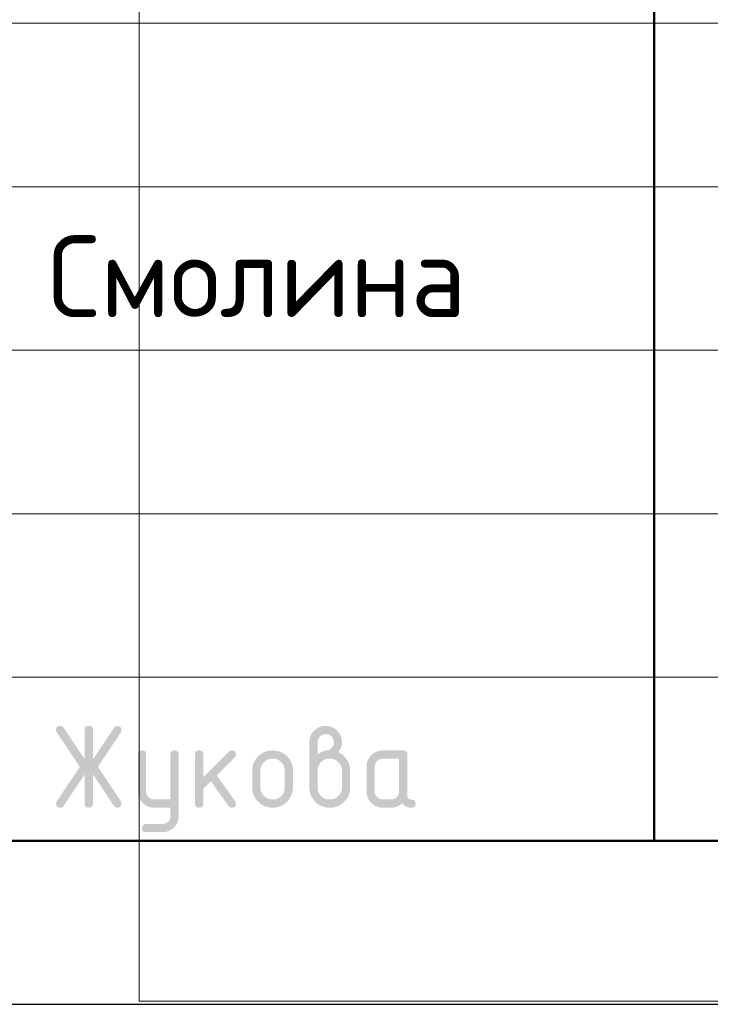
# Model space of a CAD drawing. Header units: millimetres. Extents: x -5 to 21005, y -5 to 14855.
# Tile 3 of 14: x 12530 to 13586, y 0 to 1505. Entities that reach past the tile are written whole.
import ezdxf

# ---------------------------------------------------------------- set-up
doc = ezdxf.new("R2010")
doc.units = ezdxf.units.MM
doc.layers.add('Standard', color=7, linetype='Continuous', lineweight=25)
doc.styles.add('ISOCPEUR', font='txt')

msp = doc.modelspace()

# ---------------------------------------------------------------- hatches: boundary and pattern name
at = {"layer": 'Standard', "linetype": 'Continuous', "lineweight": 25, "transparency": 33554687}
for points in [[(12629.3, 351.8), (12597, 303.4), (12596.5, 302.7), (12596, 302.2), (12595.4, 301.7), (12594.8, 301.3), (12594.1, 301), (12593.3, 300.8), (12592.6, 300.6), (12591.7, 300.6), (12590.9, 300.6), (12590.2, 300.7), (12589.6, 300.8), (12589, 301.1), (12588.4, 301.3), (12587.9, 301.6), (12587.5, 301.9), (12587.1, 302.3), (12586.7, 302.7), (12586.4, 303.2), (12586.1, 303.7), (12585.9, 304.3), (12585.7, 304.9), (12585.6, 305.6), (12585.5, 306.4), (12585.5, 307.2), (12585.5, 308), (12585.8, 308.8), (12586.1, 309.6), (12586.6, 310.4), (12621.7, 363.1), (12586.6, 415.8), (12586.1, 416.6), (12585.8, 417.4), (12585.5, 418.3), (12585.5, 419.1), (12585.5, 419.9), (12585.6, 420.6), (12585.7, 421.4), (12585.9, 422), (12586.1, 422.6), (12586.4, 423.1), (12586.7, 423.6), (12587.1, 424), (12587.5, 424.4), (12588, 424.7), (12588.5, 425), (12589, 425.2), (12589.6, 425.4), (12590.3, 425.5), (12591, 425.6), (12591.8, 425.6), (12592.6, 425.6), (12593.3, 425.5), (12594.1, 425.3), (12594.7, 424.9), (12595.4, 424.6), (12596, 424), (12596.5, 423.5), (12597, 422.8), (12629.3, 374.5), (12629.3, 419.4), (12629.3, 420.2), (12629.4, 420.9), (12629.5, 421.5), (12629.7, 422.1), (12629.9, 422.7), (12630.2, 423.2), (12630.4, 423.7), (12630.8, 424.1), (12631.2, 424.5), (12631.7, 424.8), (12632.2, 425.1), (12632.8, 425.3), (12633.4, 425.4), (12634.1, 425.5), (12634.7, 425.6), (12635.5, 425.6), (12636.3, 425.6), (12637, 425.5), (12637.7, 425.4), (12638.3, 425.3), (12638.9, 425.1), (12639.3, 424.8), (12639.8, 424.5), (12640.2, 424.1), (12640.6, 423.7), (12640.9, 423.2), (12641.2, 422.7), (12641.4, 422.1), (12641.6, 421.5), (12641.7, 420.9), (12641.8, 420.2), (12641.8, 419.4), (12641.8, 374.5), (12674.1, 422.8), (12674.5, 423.5), (12675.1, 424), (12675.7, 424.6), (12676.3, 424.9), (12677, 425.3), (12677.8, 425.5), (12678.5, 425.6), (12679.4, 425.6), (12680, 425.6), (12680.6, 425.5), (12681.2, 425.4), (12681.7, 425.2), (12682.3, 424.9), (12682.8, 424.6), (12683.3, 424.2), (12683.7, 423.7), (12684.2, 423.3), (12684.5, 422.8), (12684.9, 422.3), (12685.1, 421.7), (12685.3, 421.1), (12685.4, 420.5), (12685.5, 419.9), (12685.5, 419.3), (12685.5, 418.4), (12685.3, 417.5), (12685, 416.6), (12684.5, 415.8), (12649.4, 363.1), (12684.5, 310.4), (12685, 309.6), (12685.3, 308.7), (12685.5, 307.9), (12685.5, 307), (12685.5, 306.3), (12685.4, 305.7), (12685.3, 305.2), (12685.1, 304.6), (12684.9, 304), (12684.5, 303.5), (12684.2, 303), (12683.8, 302.5), (12683.3, 302.1), (12682.8, 301.7), (12682.4, 301.4), (12681.8, 301.1), (12681.3, 300.9), (12680.7, 300.8), (12680.1, 300.6), (12679.5, 300.6), (12678.6, 300.6), (12677.8, 300.8), (12677, 301), (12676.3, 301.3), (12675.6, 301.7), (12675.1, 302.2), (12674.5, 302.7), (12674.1, 303.4), (12641.8, 351.8), (12641.8, 306.9), (12641.8, 306.1), (12641.7, 305.4), (12641.6, 304.7), (12641.4, 304.2), (12641.2, 303.6), (12640.9, 303.1), (12640.6, 302.6), (12640.2, 302.2), (12639.8, 301.8), (12639.3, 301.5), (12638.9, 301.2), (12638.3, 301), (12637.7, 300.8), (12637, 300.7), (12636.3, 300.6), (12635.5, 300.6), (12634.7, 300.6), (12634.1, 300.7), (12633.4, 300.8), (12632.8, 301), (12632.2, 301.2), (12631.7, 301.5), (12631.2, 301.8), (12630.8, 302.2), (12630.4, 302.6), (12630.2, 303.1), (12629.9, 303.6), (12629.7, 304.2), (12629.5, 304.7), (12629.4, 305.4), (12629.3, 306.1), (12629.3, 306.9)], [(12760.4, 288), (12760.4, 300.6), (12735.5, 300.6), (12734.2, 300.6), (12732.9, 300.8), (12731.7, 300.9), (12730.4, 301.1), (12729.2, 301.3), (12728.1, 301.7), (12726.9, 302), (12725.8, 302.5), (12724.7, 302.9), (12723.7, 303.5), (12722.6, 304.1), (12721.6, 304.7), (12720.6, 305.4), (12719.6, 306.2), (12718.7, 307), (12717.8, 307.9), (12716.9, 308.8), (12716.1, 309.8), (12715.3, 310.8), (12714.6, 311.8), (12713.9, 312.8), (12713.4, 313.8), (12712.8, 314.9), (12712.4, 316), (12711.9, 317.1), (12711.6, 318.3), (12711.2, 319.4), (12711, 320.6), (12710.8, 321.8), (12710.7, 323.1), (12710.6, 324.3), (12710.6, 325.6), (12710.6, 381.8), (12710.6, 382.6), (12710.7, 383.3), (12710.7, 384), (12710.9, 384.6), (12711.1, 385.1), (12711.4, 385.6), (12711.7, 386.1), (12712.1, 386.5), (12712.5, 386.9), (12713, 387.2), (12713.5, 387.5), (12714.1, 387.7), (12714.7, 387.9), (12715.3, 388), (12716, 388.1), (12716.8, 388.1), (12717.6, 388.1), (12718.3, 388), (12719, 387.9), (12719.6, 387.7), (12720.1, 387.5), (12720.6, 387.2), (12721.1, 386.9), (12721.5, 386.5), (12721.9, 386.1), (12722.2, 385.6), (12722.5, 385.2), (12722.7, 384.6), (12722.9, 384), (12723, 383.3), (12723.1, 382.6), (12723.1, 381.8), (12723.1, 325.7), (12723.1, 324.4), (12723.3, 323.2), (12723.5, 322), (12724, 320.9), (12724.5, 319.8), (12725.1, 318.8), (12725.8, 317.8), (12726.8, 316.9), (12727.7, 315.9), (12728.7, 315.2), (12729.7, 314.5), (12730.8, 314.1), (12731.9, 313.6), (12733.1, 313.4), (12734.2, 313.2), (12735.5, 313.2), (12760.4, 313.2), (12760.4, 381.8), (12760.4, 382.6), (12760.5, 383.3), (12760.6, 384), (12760.8, 384.6), (12761, 385.2), (12761.3, 385.6), (12761.6, 386.1), (12762, 386.5), (12762.4, 386.9), (12762.9, 387.2), (12763.4, 387.5), (12763.9, 387.7), (12764.5, 387.9), (12765.2, 388), (12765.9, 388.1), (12766.7, 388.1), (12767.5, 388.1), (12768.1, 388), (12768.8, 387.9), (12769.4, 387.7), (12770, 387.5), (12770.5, 387.2), (12771, 386.9), (12771.4, 386.5), (12771.8, 386.1), (12772.1, 385.6), (12772.4, 385.1), (12772.5, 384.6), (12772.7, 384), (12772.8, 383.3), (12772.9, 382.6), (12772.9, 381.8), (12772.9, 288.2), (12772.9, 286.9), (12772.8, 285.6), (12772.7, 284.4), (12772.5, 283.2), (12772.3, 282), (12771.9, 280.8), (12771.6, 279.6), (12771.2, 278.5), (12770.7, 277.4), (12770.2, 276.4), (12769.6, 275.3), (12768.9, 274.3), (12768.3, 273.3), (12767.5, 272.3), (12766.7, 271.4), (12765.8, 270.5), (12764.9, 269.6), (12764, 268.8), (12763, 268), (12762, 267.3), (12761, 266.6), (12760, 266), (12759, 265.5), (12757.9, 265), (12756.8, 264.6), (12755.6, 264.2), (12754.5, 263.9), (12753.3, 263.6), (12752.1, 263.4), (12750.8, 263.3), (12749.6, 263.2), (12748.3, 263.2), (12723.1, 263.2), (12722.3, 263.2), (12721.6, 263.3), (12720.9, 263.4), (12720.3, 263.6), (12719.8, 263.8), (12719.3, 264.1), (12718.8, 264.4), (12718.4, 264.8), (12718, 265.1), (12717.7, 265.6), (12717.4, 266.1), (12717.2, 266.7), (12717, 267.3), (12716.9, 268), (12716.8, 268.7), (12716.8, 269.5), (12716.8, 270.1), (12716.9, 270.7), (12717.1, 271.2), (12717.3, 271.8), (12717.5, 272.3), (12717.9, 272.8), (12718.2, 273.3), (12718.7, 273.8), (12719.2, 274.3), (12719.7, 274.6), (12720.2, 275), (12720.8, 275.2), (12721.3, 275.5), (12721.9, 275.6), (12722.5, 275.7), (12723.1, 275.7), (12748, 275.7), (12749.3, 275.7), (12750.5, 275.9), (12751.7, 276.1), (12752.8, 276.6), (12753.9, 277), (12754.9, 277.7), (12755.9, 278.3), (12756.8, 279.2), (12757.7, 280.1), (12758.4, 281.1), (12759.1, 282), (12759.5, 283.2), (12760, 284.2), (12760.2, 285.5), (12760.4, 286.7)], [(12810.5, 347), (12849.8, 386.3), (12850.2, 386.7), (12850.7, 387.1), (12851.2, 387.4), (12851.8, 387.6), (12852.4, 387.9), (12853, 388), (12853.6, 388.1), (12854.2, 388.1), (12855, 388.1), (12855.7, 388), (12856.4, 387.9), (12857, 387.7), (12857.6, 387.5), (12858.1, 387.2), (12858.5, 386.9), (12858.9, 386.5), (12859.3, 386.1), (12859.6, 385.6), (12859.9, 385.1), (12860.1, 384.6), (12860.3, 384), (12860.4, 383.3), (12860.5, 382.6), (12860.5, 381.8), (12860.5, 381.2), (12860.4, 380.6), (12860.3, 380.1), (12860, 379.5), (12859.8, 379), (12859.4, 378.5), (12859.1, 378), (12858.6, 377.5), (12831.1, 350), (12859.3, 310.5), (12859.9, 309.6), (12860.2, 308.7), (12860.5, 307.8), (12860.5, 306.8), (12860.5, 306), (12860.4, 305.4), (12860.3, 304.7), (12860.1, 304.1), (12859.9, 303.5), (12859.6, 303), (12859.3, 302.6), (12858.9, 302.2), (12858.5, 301.8), (12858.1, 301.5), (12857.6, 301.2), (12857, 301), (12856.4, 300.8), (12855.7, 300.7), (12855, 300.6), (12854.2, 300.6), (12853.4, 300.6), (12852.7, 300.8), (12851.9, 301), (12851.3, 301.3), (12850.6, 301.6), (12850.1, 302.1), (12849.5, 302.6), (12849, 303.3), (12822.2, 341.1), (12810.5, 329.4), (12810.5, 306.9), (12810.5, 306.1), (12810.4, 305.4), (12810.3, 304.7), (12810.1, 304.2), (12809.9, 303.6), (12809.6, 303.1), (12809.3, 302.6), (12808.9, 302.2), (12808.6, 301.8), (12808.1, 301.5), (12807.6, 301.2), (12807, 301), (12806.4, 300.8), (12805.7, 300.7), (12805, 300.6), (12804.2, 300.6), (12803.5, 300.6), (12802.8, 300.7), (12802.1, 300.8), (12801.5, 301), (12800.9, 301.2), (12800.4, 301.5), (12799.9, 301.8), (12799.5, 302.2), (12799.2, 302.6), (12798.9, 303.1), (12798.6, 303.6), (12798.4, 304.2), (12798.2, 304.7), (12798.1, 305.4), (12798, 306.1), (12798, 306.9), (12798, 381.8), (12798, 382.6), (12798.1, 383.3), (12798.2, 384), (12798.4, 384.6), (12798.6, 385.1), (12798.9, 385.6), (12799.2, 386.1), (12799.5, 386.5), (12799.9, 386.9), (12800.4, 387.2), (12800.9, 387.5), (12801.5, 387.7), (12802.1, 387.9), (12802.8, 388), (12803.5, 388.1), (12804.2, 388.1), (12805, 388.1), (12805.7, 388), (12806.4, 387.9), (12807, 387.7), (12807.6, 387.5), (12808.1, 387.2), (12808.6, 386.9), (12808.9, 386.5), (12809.3, 386.1), (12809.6, 385.6), (12809.9, 385.1), (12810.1, 384.6), (12810.3, 384), (12810.4, 383.3), (12810.5, 382.6), (12810.5, 381.8)]]:
    msp.add_hatch(color=7, dxfattribs=at).paths.add_polyline_path(points, flags=16)
h = msp.add_hatch(color=7, dxfattribs=at)
h.paths.add_polyline_path([(12985.4, 381.9), (12987.4, 383.4), (12989.3, 384.6), (12991.2, 385.8), (12993, 386.6), (12994.8, 387.3), (12996.6, 387.7), (12998.3, 388.1), (12999.9, 388.1), (13000.9, 388.1), (13001.9, 388.4), (13002.8, 388.7), (13003.7, 389.2), (13004.6, 389.7), (13005.5, 390.6), (13006.3, 391.4), (13007.1, 392.5), (13007.9, 393.5), (13008.6, 394.5), (13009.2, 395.5), (13009.6, 396.5), (13010, 397.6), (13010.2, 398.6), (13010.4, 399.6), (13010.4, 400.6), (13010.4, 401.9), (13010.1, 403.2), (13009.9, 404.4), (13009.5, 405.5), (13009, 406.6), (13008.3, 407.6), (13007.7, 408.6), (13006.8, 409.5), (13005.9, 410.4), (13004.9, 411.1), (13003.9, 411.8), (13002.7, 412.2), (13001.6, 412.7), (13000.4, 412.9), (12999.2, 413.1), (12997.9, 413.1), (12996.6, 413.1), (12995.4, 412.9), (12994.2, 412.7), (12993, 412.2), (12991.9, 411.7), (12990.9, 411.1), (12989.9, 410.4), (12989, 409.5), (12988.1, 408.6), (12987.4, 407.5), (12986.7, 406.5), (12986.3, 405.4), (12985.8, 404.3), (12985.6, 403.1), (12985.4, 401.9), (12985.4, 400.6)])
h.paths.add_polyline_path([(13016.5, 385.6), (13018.7, 384.7), (13020.6, 383.5), (13022.5, 382.4), (13024.2, 380.9), (13025.9, 379.5), (13027.4, 377.8), (13028.9, 376.1), (13030.2, 374.1), (13031.4, 372.2), (13032.4, 370.1), (13033.3, 368), (13034, 365.9), (13034.6, 363.7), (13034.9, 361.5), (13035.2, 359.2), (13035.2, 356.9), (13035.2, 331.9), (13035.2, 330.3), (13035.1, 328.7), (13034.9, 327.1), (13034.7, 325.6), (13034.4, 324.1), (13033.9, 322.7), (13033.5, 321.2), (13032.9, 319.8), (13032.4, 318.4), (13031.7, 317.1), (13031, 315.8), (13030.1, 314.5), (13029.2, 313.3), (13028.2, 312.1), (13027.2, 310.9), (13026.1, 309.7), (13025, 308.6), (13023.8, 307.6), (13022.6, 306.6), (13021.3, 305.8), (13020, 304.9), (13018.7, 304.2), (13017.4, 303.5), (13016, 302.9), (13014.6, 302.3), (13013.2, 301.9), (13011.8, 301.5), (13010.3, 301.2), (13008.8, 300.9), (13007.2, 300.8), (13005.7, 300.6), (13004, 300.6), (13002.4, 300.6), (13000.8, 300.8), (12999.3, 300.9), (12997.8, 301.2), (12996.3, 301.5), (12994.8, 301.9), (12993.4, 302.4), (12992, 302.9), (12990.6, 303.5), (12989.3, 304.2), (12988, 304.9), (12986.7, 305.8), (12985.4, 306.6), (12984.2, 307.6), (12983.1, 308.6), (12981.9, 309.8), (12980.8, 310.9), (12979.8, 312.1), (12978.8, 313.3), (12977.9, 314.6), (12977.1, 315.9), (12976.4, 317.2), (12975.7, 318.5), (12975.1, 319.9), (12974.5, 321.3), (12974.1, 322.7), (12973.7, 324.1), (12973.4, 325.6), (12973.1, 327.1), (12973, 328.7), (12972.8, 330.3), (12972.8, 331.9), (12972.8, 400.6), (12972.8, 402), (12973, 403.2), (12973.1, 404.5), (12973.3, 405.7), (12973.5, 406.9), (12973.9, 408.1), (12974.2, 409.2), (12974.7, 410.3), (12975.1, 411.4), (12975.7, 412.5), (12976.3, 413.6), (12976.9, 414.6), (12977.6, 415.6), (12978.4, 416.5), (12979.2, 417.5), (12980.1, 418.4), (12981, 419.3), (12982, 420.1), (12982.9, 420.9), (12983.9, 421.6), (12985, 422.3), (12986, 422.8), (12987.1, 423.4), (12988.2, 423.8), (12989.3, 424.3), (12990.4, 424.6), (12991.6, 425), (12992.8, 425.2), (12994, 425.4), (12995.2, 425.5), (12996.5, 425.6), (12997.8, 425.6), (12999.1, 425.6), (13000.3, 425.5), (13001.6, 425.4), (13002.8, 425.2), (13004, 425), (13005.2, 424.6), (13006.3, 424.3), (13007.4, 423.8), (13008.6, 423.4), (13009.6, 422.8), (13010.7, 422.2), (13011.7, 421.5), (13012.7, 420.9), (13013.6, 420.1), (13014.6, 419.3), (13015.5, 418.4), (13016.4, 417.4), (13017.2, 416.5), (13018, 415.5), (13018.6, 414.5), (13019.3, 413.5), (13019.9, 412.4), (13020.4, 411.4), (13020.9, 410.3), (13021.3, 409.2), (13021.7, 408), (13022, 406.9), (13022.3, 405.7), (13022.5, 404.5), (13022.6, 403.2), (13022.7, 401.9), (13022.7, 400.6), (13022.7, 398.3), (13022.3, 396.1), (13021.9, 394), (13021.2, 392.1), (13020.4, 390.3), (13019.2, 388.6), (13018.1, 387)], flags=16)
h.paths.add_polyline_path([(13022.7, 331.9), (13022.7, 356.9), (13022.7, 358.8), (13022.4, 360.6), (13022, 362.4), (13021.3, 364.1), (13020.7, 365.8), (13019.7, 367.3), (13018.6, 368.8), (13017.3, 370.2), (13015.9, 371.5), (13014.4, 372.6), (13012.9, 373.6), (13011.3, 374.3), (13009.6, 375), (13007.8, 375.3), (13006, 375.6), (13004, 375.6), (13002.1, 375.6), (13000.3, 375.3), (12998.5, 375), (12996.8, 374.3), (12995.2, 373.6), (12993.6, 372.6), (12992.1, 371.5), (12990.8, 370.2), (12989.4, 368.8), (12988.4, 367.3), (12987.4, 365.8), (12986.7, 364.1), (12986, 362.4), (12985.7, 360.6), (12985.4, 358.8), (12985.4, 356.9), (12985.4, 331.9), (12985.4, 329.9), (12985.7, 328.1), (12986, 326.3), (12986.7, 324.7), (12987.4, 323), (12988.4, 321.5), (12989.4, 320), (12990.8, 318.6), (12992.1, 317.2), (12993.6, 316.2), (12995.2, 315.2), (12996.8, 314.5), (12998.5, 313.8), (13000.3, 313.5), (13002.1, 313.2), (13004, 313.2), (13006, 313.2), (13007.8, 313.5), (13009.6, 313.9), (13011.3, 314.5), (13012.9, 315.2), (13014.4, 316.3), (13015.9, 317.3), (13017.3, 318.7), (13018.6, 320), (13019.7, 321.5), (13020.7, 323.1), (13021.3, 324.7), (13022, 326.4), (13022.4, 328.2), (13022.7, 330)])
h = msp.add_hatch(color=7, dxfattribs=at)
h.paths.add_polyline_path([(12885.4, 331.9), (12885.4, 356.8), (12885.4, 358.5), (12885.6, 360), (12885.7, 361.6), (12886, 363.1), (12886.3, 364.6), (12886.7, 366), (12887.1, 367.5), (12887.7, 368.9), (12888.3, 370.2), (12889, 371.6), (12889.7, 372.9), (12890.5, 374.1), (12891.4, 375.4), (12892.4, 376.6), (12893.4, 377.8), (12894.5, 378.9), (12895.7, 380.1), (12896.9, 381.1), (12898.1, 382.1), (12899.3, 382.9), (12900.6, 383.8), (12901.9, 384.5), (12903.2, 385.2), (12904.6, 385.8), (12906, 386.4), (12907.4, 386.8), (12908.9, 387.2), (12910.4, 387.5), (12911.9, 387.8), (12913.4, 387.9), (12915, 388.1), (12916.6, 388.1), (12918.2, 388.1), (12919.8, 387.9), (12921.4, 387.8), (12922.9, 387.5), (12924.4, 387.2), (12925.9, 386.8), (12927.3, 386.4), (12928.7, 385.8), (12930.1, 385.3), (12931.4, 384.5), (12932.7, 383.8), (12934, 383), (12935.3, 382.1), (12936.5, 381.2), (12937.6, 380.2), (12938.8, 379), (12939.9, 377.9), (12940.9, 376.7), (12941.9, 375.5), (12942.7, 374.3), (12943.6, 373), (12944.3, 371.7), (12945, 370.4), (12945.5, 369), (12946.1, 367.6), (12946.5, 366.1), (12947, 364.7), (12947.2, 363.2), (12947.5, 361.7), (12947.7, 360.1), (12947.8, 358.5), (12947.8, 356.8), (12947.8, 331.9), (12947.8, 330.2), (12947.7, 328.7), (12947.5, 327.1), (12947.2, 325.6), (12946.9, 324.1), (12946.5, 322.7), (12946.1, 321.2), (12945.5, 319.9), (12944.9, 318.5), (12944.2, 317.2), (12943.5, 315.8), (12942.7, 314.6), (12941.8, 313.3), (12940.8, 312.1), (12939.8, 310.9), (12938.7, 309.8), (12937.5, 308.6), (12936.3, 307.6), (12935.1, 306.6), (12933.9, 305.8), (12932.6, 304.9), (12931.3, 304.2), (12930, 303.5), (12928.6, 302.9), (12927.2, 302.4), (12925.8, 301.9), (12924.3, 301.5), (12922.8, 301.2), (12921.3, 300.9), (12919.8, 300.8), (12918.2, 300.6), (12916.6, 300.6), (12915, 300.6), (12913.4, 300.8), (12911.9, 300.9), (12910.4, 301.2), (12908.9, 301.5), (12907.4, 301.9), (12906, 302.4), (12904.6, 302.9), (12903.2, 303.5), (12901.9, 304.2), (12900.6, 304.9), (12899.3, 305.8), (12898.1, 306.6), (12896.9, 307.6), (12895.7, 308.6), (12894.5, 309.8), (12893.4, 310.9), (12892.4, 312.1), (12891.4, 313.3), (12890.5, 314.6), (12889.7, 315.8), (12889, 317.2), (12888.3, 318.5), (12887.7, 319.9), (12887.1, 321.2), (12886.7, 322.7), (12886.3, 324.1), (12886, 325.6), (12885.7, 327.1), (12885.6, 328.7), (12885.4, 330.2)], flags=16)
h.paths.add_polyline_path([(12935.3, 331.9), (12935.3, 356.9), (12935.3, 358.8), (12934.9, 360.6), (12934.6, 362.4), (12933.9, 364.1), (12933.2, 365.8), (12932.2, 367.3), (12931.2, 368.8), (12929.8, 370.2), (12928.4, 371.5), (12926.9, 372.6), (12925.4, 373.6), (12923.8, 374.3), (12922.1, 375), (12920.3, 375.3), (12918.5, 375.6), (12916.6, 375.6), (12914.7, 375.6), (12912.9, 375.3), (12911.1, 375), (12909.4, 374.3), (12907.8, 373.6), (12906.3, 372.6), (12904.8, 371.5), (12903.4, 370.2), (12902, 368.8), (12901, 367.3), (12900, 365.8), (12899.3, 364.1), (12898.6, 362.4), (12898.3, 360.6), (12897.9, 358.8), (12897.9, 356.9), (12897.9, 331.9), (12897.9, 329.9), (12898.3, 328.1), (12898.6, 326.3), (12899.3, 324.7), (12900, 323), (12901, 321.5), (12902, 320), (12903.4, 318.6), (12904.7, 317.2), (12906.2, 316.2), (12907.7, 315.2), (12909.4, 314.5), (12911, 313.8), (12912.8, 313.5), (12914.7, 313.2), (12916.6, 313.2), (12918.5, 313.2), (12920.3, 313.5), (12922.1, 313.9), (12923.8, 314.5), (12925.4, 315.2), (12926.9, 316.3), (12928.4, 317.3), (12929.8, 318.7), (12931.2, 320), (12932.2, 321.5), (12933.2, 323.1), (12933.9, 324.7), (12934.6, 326.4), (12934.9, 328.2), (12935.3, 330)])
h = msp.add_hatch(color=7, dxfattribs=at)
h.paths.add_polyline_path([(13110.1, 375.5), (13085.2, 375.5), (13083.9, 375.5), (13082.7, 375.3), (13081.5, 375.1), (13080.4, 374.6), (13079.3, 374.2), (13078.3, 373.5), (13077.3, 372.8), (13076.4, 371.9), (13075.5, 371), (13074.8, 370), (13074.2, 369), (13073.7, 367.9), (13073.3, 366.8), (13073, 365.6), (13072.8, 364.4), (13072.8, 363.1), (13072.8, 325.6), (13072.8, 324.4), (13073, 323.2), (13073.3, 322), (13073.7, 320.9), (13074.2, 319.8), (13074.9, 318.8), (13075.6, 317.8), (13076.5, 316.9), (13077.4, 315.9), (13078.4, 315.2), (13079.4, 314.5), (13080.5, 314.1), (13081.6, 313.6), (13082.8, 313.4), (13084, 313.2), (13085.2, 313.2), (13097.7, 313.2), (13099, 313.2), (13100.2, 313.4), (13101.4, 313.6), (13102.5, 314.1), (13103.6, 314.5), (13104.6, 315.2), (13105.6, 315.9), (13106.5, 316.8), (13107.4, 317.7), (13108.1, 318.7), (13108.8, 319.7), (13109.2, 320.8), (13109.7, 321.9), (13109.9, 323.1), (13110.1, 324.3), (13110.1, 325.6)])
h.paths.add_polyline_path([(13135.2, 306.9), (13135.2, 306.1), (13135.1, 305.4), (13135, 304.7), (13134.8, 304.2), (13134.6, 303.6), (13134.3, 303.1), (13134, 302.6), (13133.6, 302.2), (13133.2, 301.8), (13132.7, 301.5), (13132.2, 301.2), (13131.6, 301), (13131.1, 300.8), (13130.4, 300.7), (13129.7, 300.6), (13128.9, 300.6), (13126.7, 300.6), (13124.7, 301.1), (13122.8, 301.5), (13121, 302.3), (13119.2, 303.1), (13117.6, 304.4), (13116, 305.6), (13114.6, 307.3), (13112.9, 305.6), (13111, 304.4), (13109.1, 303.1), (13106.9, 302.3), (13104.8, 301.5), (13102.5, 301.1), (13100.2, 300.6), (13097.7, 300.6), (13085.2, 300.6), (13083.9, 300.6), (13082.7, 300.8), (13081.4, 300.9), (13080.2, 301.1), (13079, 301.3), (13077.8, 301.7), (13076.7, 302), (13075.6, 302.5), (13074.4, 302.9), (13073.4, 303.5), (13072.3, 304), (13071.3, 304.7), (13070.3, 305.4), (13069.4, 306.2), (13068.4, 307), (13067.5, 307.9), (13066.6, 308.8), (13065.8, 309.7), (13065, 310.7), (13064.3, 311.7), (13063.7, 312.7), (13063.1, 313.8), (13062.5, 314.8), (13062.1, 315.9), (13061.6, 317), (13061.3, 318.2), (13061, 319.4), (13060.7, 320.6), (13060.5, 321.8), (13060.4, 323), (13060.3, 324.3), (13060.3, 325.6), (13060.3, 363.1), (13060.3, 364.4), (13060.4, 365.7), (13060.5, 366.9), (13060.7, 368.1), (13061, 369.4), (13061.3, 370.5), (13061.6, 371.7), (13062.1, 372.8), (13062.5, 373.9), (13063.1, 374.9), (13063.7, 376), (13064.3, 377), (13065, 378), (13065.8, 379), (13066.6, 379.9), (13067.5, 380.8), (13068.4, 381.7), (13069.4, 382.5), (13070.3, 383.3), (13071.3, 384), (13072.3, 384.7), (13073.4, 385.2), (13074.4, 385.8), (13075.6, 386.3), (13076.7, 386.7), (13077.8, 387.1), (13079, 387.4), (13080.2, 387.6), (13081.4, 387.8), (13082.7, 388), (13083.9, 388.1), (13085.2, 388.1), (13116.4, 388.1), (13117.2, 388.1), (13117.9, 388), (13118.6, 387.9), (13119.1, 387.7), (13119.7, 387.5), (13120.2, 387.2), (13120.7, 386.9), (13121.1, 386.5), (13121.5, 386.1), (13121.8, 385.6), (13122.1, 385.1), (13122.3, 384.6), (13122.5, 384), (13122.6, 383.3), (13122.7, 382.6), (13122.7, 381.8), (13122.7, 319.4), (13122.7, 318.6), (13122.8, 317.9), (13122.9, 317.2), (13123, 316.7), (13123.2, 316.1), (13123.5, 315.6), (13123.8, 315.1), (13124.2, 314.7), (13124.6, 314.3), (13125.1, 314), (13125.6, 313.7), (13126.2, 313.5), (13126.8, 313.3), (13127.4, 313.2), (13128.1, 313.1), (13128.9, 313.1), (13129.7, 313.1), (13130.4, 313), (13131.1, 312.9), (13131.6, 312.7), (13132.2, 312.5), (13132.7, 312.3), (13133.2, 312), (13133.6, 311.6), (13134, 311.2), (13134.3, 310.7), (13134.6, 310.2), (13134.8, 309.6), (13135, 309), (13135.1, 308.4), (13135.2, 307.7)], flags=16)

# ---------------------------------------------------------------- linework, layer by layer
at = {"layer": 'Standard', "color": 7, "linetype": 'Continuous', "lineweight": 50, "transparency": 33554687}
msp.add_line((13500, 250), (13500, 3000), dxfattribs=at)
at = {"layer": 'Standard', "color": 7, "linetype": 'Continuous', "lineweight": 13, "transparency": 33554687}
for p, q in [((11500, 1500), (14750, 1500)), ((11500, 1250), (14750, 1250)), ((11500, 1250), (14750, 1250)), ((11500, 1000), (14750, 1000)), ((11500, 1000), (14750, 1000)), ((11500, 750), (14750, 750)), ((11500, 500), (14750, 500))]:
    msp.add_line(p, q, dxfattribs=at)
at = {"layer": 'Standard', "color": 7, "linetype": 'Continuous', "lineweight": 25, "transparency": 33554687}
msp.add_line((11500, 250), (20750, 250), dxfattribs=at)
msp.add_line((11500, 250), (20750, 250), dxfattribs=at)
msp.add_line((11500, 250), (20750, 250), dxfattribs=at)
msp.add_lwpolyline([(0, 0), (21000, 0), (21000, 14850), (0, 14850), (0, 0)], close=True, dxfattribs=at)
at = {"layer": 'Standard', "color": 7, "linetype": 'Continuous', "lineweight": 13, "transparency": 33554687}
msp.add_lwpolyline([(21005, 14854.8), (12712.4, 14854.8), (12712.4, 4.8), (21005, 4.8)], dxfattribs=at)
at = {"layer": 'Standard', "color": 7, "linetype": 'Continuous', "lineweight": 50, "transparency": 33554687}
msp.add_lwpolyline([(1000, 14600), (20750, 14600), (20750, 250), (1000, 250), (1000, 14600)], close=True, dxfattribs=at)
at = {"layer": 'Standard', "color": 7, "linetype": 'Continuous', "lineweight": 25, "transparency": 33554687}
msp.add_lwpolyline([(20750, 3000), (11500, 3000), (11500, 250), (20750, 250), (20750, 3000)], dxfattribs=at)

# ---------------------------------------------------------------- texts
at = {"layer": 'Standard', "color": 7, "linetype": 'Continuous', "lineweight": 25, "transparency": 33554687, "insert": (12573, 1050.6), "char_height": 125, "width": 697.161, "attachment_point": 7, "style": 'ISOCPEUR'}
msp.add_mtext('\\W0.96;Смолина', dxfattribs=at)

doc.saveas('drawing.dxf')
